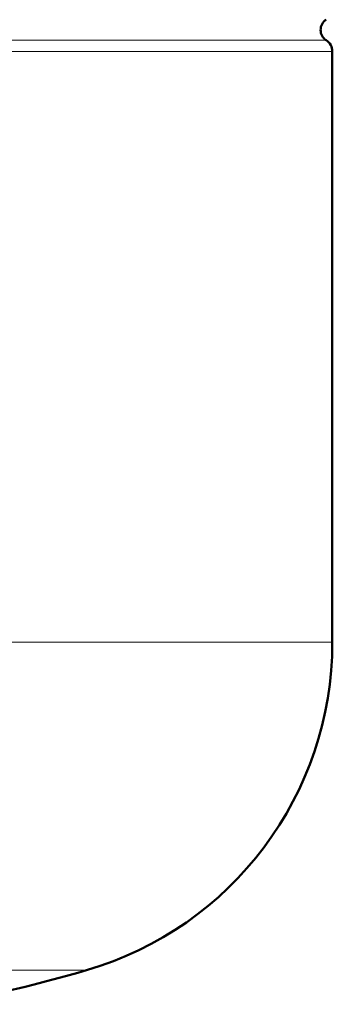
# Model space of a CAD drawing. Extents: x -1438 to 1837, y -1689 to 607.
# Tile 78 of 92: x 958 to 1022, y 2 to 204. Entities that reach past the tile are written whole.
import ezdxf

# ---------------------------------------------------------------- set-up
doc = ezdxf.new("R2010")
doc.units = 0

msp = doc.modelspace()

# ---------------------------------------------------------------- linework, layer by layer
at = {"color": 7, "lineweight": 18}
for p, q in [((743, 200.01), (1020.51, 200.01)), ((1021.75, 197.74), (741.75, 197.74)), ((741.75, 76.62), (1021.75, 76.62)), ((881.75, 9.42), (971.35, 9.42))]:
    msp.add_line(p, q, dxfattribs=at)
at = {"color": 7, "lineweight": 50}
msp.add_line((1021.75, 76.62), (1021.75, 197.74), dxfattribs=at)
for centre, radius, start, end in [((1021.85, 202.12), 2.5, 122.579, 237.421), ((1019.05, 197.74), 2.7, 0, 57.421), ((951.75, 76.62), 70, 286.2602, 360), ((881.75, 316.62), 320, 280.9286, 286.2602)]:
    msp.add_arc(centre, radius, start, end, dxfattribs=at)

doc.saveas('drawing.dxf')
